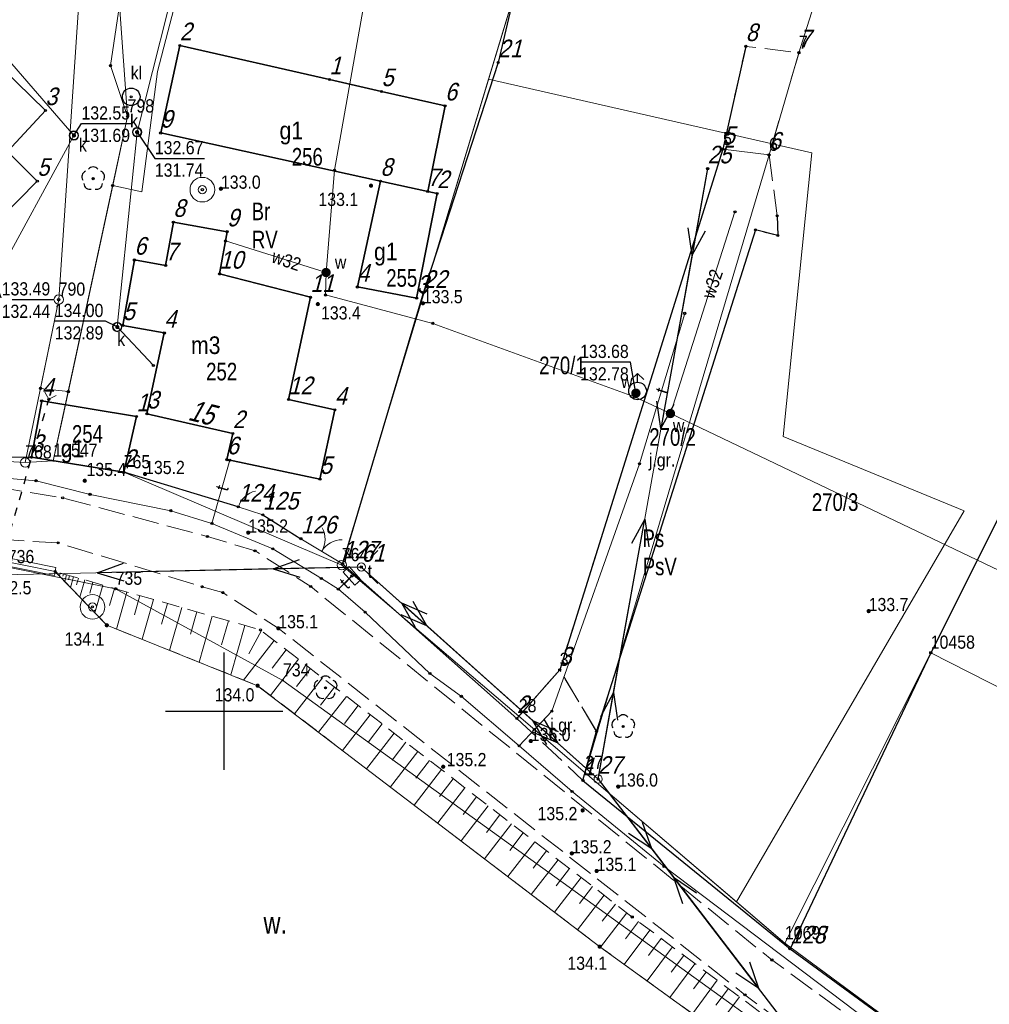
# Model space of a CAD drawing. Header units: metres. Extents: x 5548743 to 5556416, y 5707500 to 5714000.
# Tile 30 of 244: x 5551283 to 5551365, y 5711475 to 5711559. Entities that reach past the tile are written whole.
import ezdxf
from ezdxf.enums import TextEntityAlignment as Align

# ---------------------------------------------------------------- set-up
doc = ezdxf.new("R2010")
doc.units = ezdxf.units.M
for name, pattern in [('1.5_0.75', [2.25, 1.5, -0.75]), ('2.25_0.75', [3, 2.25, -0.75]), ('219-1000', [0]), ('otkz_1000', [1.4, 0.7, -0.7]), ('otob_1000', [0]), ('otof_1000', [0]), ('suep_nn_1000', [0])]:
    doc.linetypes.add(name, pattern=pattern)
doc.layers.get('0').update_dxf_attribs({"color": 2, "lineweight": 5})
doc.styles.get("Standard").update_dxf_attribs({"font": 'Working1250', "width": 0.75})
doc.linetypes.add('902-1000', pattern='A,5,0,[1,ksztalty.shx,S=1,R=0,X=0,Y=0],5', length=10)
doc.linetypes.add('otdn_1000', pattern='A,7,0,[21,ksztalty.shx,S=0.7,R=0,X=0,Y=0]', length=7)

# ---------------------------------------------------------------- blocks, each defined once
blk = doc.blocks.new('PUNKTBUD')
at = {"color": 0}
blk.add_circle((0, 0), 0.09, dxfattribs=at)
blk = doc.blocks.new('203')
at = {"linetype": 'Continuous', "lineweight": 0}
h = blk.add_hatch(color=0, dxfattribs=at)
edge = h.paths.add_edge_path()
edge.add_arc((0, 0), 0.09, 0, 360)
blk = doc.blocks.new('202')
at = {"color": 0, "linetype": 'Continuous', "lineweight": 0}
blk.add_circle((0, 0), 0.4, dxfattribs=at)
blk = doc.blocks.new('US22')
at = {"color": 0, "linetype": 'Continuous', "lineweight": 0}
blk.add_circle((0, 0), 0.4, dxfattribs=at)
blk = doc.blocks.new('US15')
at = {"color": 0, "linetype": 'Continuous', "lineweight": 13}
blk.add_circle((0, 0), 0.35, dxfattribs=at)
blk = doc.blocks.new('PW01')
at = {"linetype": 'Continuous', "lineweight": 13}
h = blk.add_hatch(color=0, dxfattribs=at)
edge = h.paths.add_edge_path()
edge.add_arc((0, 0), 0.18, 0, 360)
blk = doc.blocks.new('OP021')
at = {"linetype": 'Continuous', "lineweight": 13}
h = blk.add_hatch(color=0, dxfattribs=at)
edge = h.paths.add_edge_path()
edge.add_arc((0, 0), 0.1, 0, 360)
at = {"color": 0, "linetype": 'Continuous', "lineweight": -3}
for centre, start, end in [((0, 0.5), 38.316, 141.684), ((-0.476, 0.154), 110.388, 213.756), ((0.476, 0.154), 326.244, 69.612), ((-0.294, -0.404), 182.272, 285.64), ((0.294, -0.404), 254.36, 357.728), ((0.294, -0.404), 254.36, 357.728)]:
    blk.add_arc(centre, 0.5, start, end, dxfattribs=at)
blk = doc.blocks.new('SUKM')
at = {"color": 0, "linetype": 'Continuous'}
blk.add_circle((0, 0), 0.75, dxfattribs=at)
blk = doc.blocks.new('US13')
at = {"color": 0, "linetype": 'Continuous', "lineweight": 13}
for radius in [1.05, 0.35]:
    blk.add_circle((0, 0), radius, dxfattribs=at)
blk = doc.blocks.new('US25')
at = {"linetype": 'Continuous', "lineweight": 13}
h = blk.add_hatch(color=0, dxfattribs=at)
edge = h.paths.add_edge_path()
edge.add_arc((0, 0), 0.4, 0, 360)
blk = doc.blocks.new('SUEP1')
at = {"color": 0, "linetype": 'Continuous'}
for p, q in [((0, 0), (7.5, 0)), ((7.5, 0), (5.25, 0.75)), ((7.5, 0), (5.25, -0.75)), ((7.5, 0), (22.5, 0)), ((22.5, 0), (20.25, 0.75)), ((22.5, 0), (20.25, -0.75))]:
    blk.add_line(p, q, dxfattribs=at)
blk = doc.blocks.new('SUWH')
at = {"color": 0, "linetype": 'Continuous'}
for p in [(-0.531, 0.969), (0, 0.75), (0.531, 0.969)]:
    blk.add_line(p, (0, 1.5), dxfattribs=at)
blk.add_circle((0, 0), 0.75, dxfattribs=at)
blk = doc.blocks.new('IB05')
at = {"color": 0, "linetype": 'Continuous', "lineweight": 13}
for q in [(0.495, 0.495), (0.495, -0.495)]:
    blk.add_line((0, 0), q, dxfattribs=at)
blk = doc.blocks.new('US20')
at = {"color": 0, "linetype": 'Continuous', "lineweight": 13}
for p, q in [((-0.75, -0.35), (-0.75, 0.35)), ((-0.75, 0.35), (0.75, 0.35)), ((0.75, -0.35), (0.75, 0.35)), ((-0.75, -0.35), (0.75, -0.35))]:
    blk.add_line(p, q, dxfattribs=at)
blk = doc.blocks.new('SM01')
at = {"color": 0, "linetype": 'Continuous', "lineweight": 13}
for p, q in [((-0.848, 0.848), (-1.414, 1.414)), ((0.849, 0.848), (1.414, 1.414)), ((-0.848, -0.849), (-1.414, -1.414)), ((0.849, -0.849), (1.414, -1.414))]:
    blk.add_line(p, q, dxfattribs=at)
blk.add_circle((0, 0), 0.35, dxfattribs=at)
blk = doc.blocks.new('OK02')
at = {"color": 0, "linetype": 'Continuous', "lineweight": 0}
for centre, start, end in [((-2, 0), 0, 60), ((2, 0), 120, 180)]:
    blk.add_arc(centre, 2, start, end, dxfattribs=at)
blk = doc.blocks.new('OK04')
at = {"color": 0, "linetype": 'Continuous', "lineweight": 0}
blk.add_arc((2, 0), 2, 120, 180, dxfattribs=at)
blk = doc.blocks.new('PIKIETAW1891')
at = {"color": 0}
blk.add_circle((0, 0), 0.09, dxfattribs=at)
blk = doc.blocks.new('RAMKA1000K')
at = {"color": 0}
for p, q in [((95, 500), (105, 500)), ((100, 495), (100, 500)), ((100, 0), (100, 5)), ((95, 0), (105, 0))]:
    blk.add_line(p, q, dxfattribs=at)

msp = doc.modelspace()

# ---------------------------------------------------------------- linework, layer by layer
at = {"layer": '000 Inne (niezydentyfikowane)', "color": 7, "linetype": 'CONTINUOUS', "lineweight": 18, "flags": 128}
for points in [[(5551285.77, 5711511.85), (5551285.76, 5711511.8)], [(5551286.03, 5711511.77), (5551285.96, 5711511.51)], [(5551286.3, 5711511.7), (5551286.24, 5711511.49)], [(5551286.56, 5711511.62), (5551286.4, 5711511.06)], [(5551286.82, 5711511.55), (5551286.72, 5711511.19)], [(5551287.16, 5711511.45), (5551286.9, 5711510.54)], [(5551287.58, 5711511.33), (5551287.42, 5711510.75)], [(5551288.12, 5711511.18), (5551287.7, 5711509.7)], [(5551288.8, 5711510.98), (5551288.53, 5711510.05)], [(5551289.64, 5711510.74), (5551288.97, 5711508.39)], [(5551290.64, 5711510.46), (5551290.22, 5711508.99)], [(5551291.71, 5711510.15), (5551290.81, 5711506.99)], [(5551292.81, 5711509.84), (5551292.35, 5711508.2)], [(5551293.96, 5711509.51), (5551292.99, 5711506.12)], [(5551295.15, 5711509.18), (5551294.65, 5711507.41)], [(5551296.38, 5711508.83), (5551295.34, 5711505.17)], [(5551297.66, 5711508.46), (5551297.12, 5711506.57)], [(5551298.98, 5711508.09), (5551297.87, 5711504.16)], [(5551300.35, 5711507.7), (5551299.77, 5711505.66)], [(5551301.76, 5711507.3), (5551300.56, 5711503.08)], [(5551303.16, 5711506.86), (5551302.1, 5711504.88)], [(5551304.25, 5711506.01), (5551301.65, 5711502.65)], [(5551305.28, 5711505.22), (5551304.09, 5711503.67)], [(5551306.31, 5711504.42), (5551303.93, 5711501.34)], [(5551307.34, 5711503.63), (5551306.15, 5711502.09)], [(5551308.36, 5711502.84), (5551305.99, 5711499.77)], [(5551309.38, 5711502.05), (5551308.2, 5711500.52)], [(5551310.4, 5711501.26), (5551308.04, 5711498.2)], [(5551311.42, 5711500.48), (5551310.24, 5711498.95)], [(5551312.44, 5711499.69), (5551310.08, 5711496.64)], [(5551313.45, 5711498.91), (5551312.28, 5711497.39)], [(5551314.47, 5711498.13), (5551312.12, 5711495.09)], [(5551315.48, 5711497.35), (5551314.3, 5711495.83)], [(5551316.48, 5711496.57), (5551314.15, 5711493.54)], [(5551317.49, 5711495.79), (5551316.32, 5711494.28)], [(5551318.5, 5711495.02), (5551316.17, 5711492)], [(5551319.5, 5711494.24), (5551318.34, 5711492.74)], [(5551320.5, 5711493.47), (5551318.18, 5711490.47)], [(5551321.5, 5711492.7), (5551320.34, 5711491.2)], [(5551322.49, 5711491.93), (5551320.18, 5711488.94)], [(5551323.49, 5711491.16), (5551322.34, 5711489.67)], [(5551324.48, 5711490.4), (5551322.18, 5711487.41)], [(5551325.47, 5711489.63), (5551324.33, 5711488.14)], [(5551326.46, 5711488.87), (5551324.17, 5711485.9)], [(5551327.45, 5711488.1), (5551326.31, 5711486.62)], [(5551328.44, 5711487.34), (5551326.15, 5711484.38)], [(5551329.42, 5711486.58), (5551328.28, 5711485.11)], [(5551330.4, 5711485.83), (5551328.13, 5711482.88)], [(5551331.38, 5711485.07), (5551330.25, 5711483.6)], [(5551332.36, 5711484.31), (5551330.09, 5711481.38)], [(5551334.31, 5711482.81), (5551332.05, 5711479.89)], [(5551333.33, 5711483.56), (5551332.2, 5711482.1)], [(5551335.28, 5711482.07), (5551334.19, 5711480.6)], [(5551336.25, 5711481.35), (5551334.08, 5711478.42)], [(5551337.22, 5711480.63), (5551336.14, 5711479.17)], [(5551338.19, 5711479.91), (5551336.03, 5711477.01)], [(5551339.15, 5711479.19), (5551338.07, 5711477.75)], [(5551340.1, 5711478.48), (5551337.97, 5711475.61)], [(5551341.06, 5711477.77), (5551339.99, 5711476.34)], [(5551342, 5711477.07), (5551339.88, 5711474.22)], [(5551342.95, 5711476.37), (5551341.89, 5711474.95)], [(5551343.89, 5711475.67), (5551341.79, 5711472.85)]]:
    msp.add_lwpolyline(points, dxfattribs=at)
at = {"layer": '217-kontur klasyfikacyjny', "color": 3, "linetype": 'CONTINUOUS', "lineweight": 18, "flags": 128}
for points in [[(5551304.7, 5711594.43), (5551294.31, 5711554.49)], [(5551322.51, 5711553.85), (5551329.23, 5711576.11)], [(5551329.23, 5711576.11), (5551322.51, 5711553.85)], [(5551285.89, 5711535.06), (5551287.55, 5711559.52)], [(5551294.31, 5711554.49), (5551292.97, 5711544.26)], [(5551310.01, 5711512.44), (5551322.51, 5711553.85)], [(5551322.51, 5711553.85), (5551310.01, 5711512.44)], [(5551350.07, 5711547.57), (5551322.51, 5711553.85)], [(5551322.51, 5711553.85), (5551350.07, 5711547.57)], [(5551347.61, 5711523.4), (5551350.07, 5711547.57)], [(5551350.07, 5711547.57), (5551347.61, 5711523.4)], [(5551290.49, 5711544.78), (5551286.18, 5711524.8)], [(5551292.97, 5711544.26), (5551290.49, 5711544.78)], [(5551283.04, 5711521.19), (5551285.89, 5711535.06)], [(5551286.18, 5711524.8), (5551285.43, 5711521.33)], [(5551363.04, 5711517.08), (5551347.61, 5711523.4)], [(5551347.61, 5711523.4), (5551363.04, 5711517.08)], [(5551253.4, 5711522.91), (5551283.04, 5711521.19)], [(5551285.43, 5711521.33), (5551291.43, 5711520.35)], [(5551291.43, 5711520.35), (5551310.01, 5711512.44)], [(5551360.19, 5711504.98), (5551366.4, 5711517.36)], [(5551366.4, 5711517.36), (5551360.19, 5711504.98)], [(5551343.63, 5711483.75), (5551363.04, 5711517.08)], [(5551363.04, 5711517.08), (5551343.63, 5711483.75)], [(5551310.01, 5711512.44), (5551325.09, 5711499.57)], [(5551360.19, 5711504.98), (5551347.76, 5711480.22)], [(5551347.76, 5711480.22), (5551360.19, 5711504.98)], [(5551411, 5711479.13), (5551360.19, 5711504.98)], [(5551360.19, 5711504.98), (5551411, 5711479.13)], [(5551325.09, 5711499.57), (5551330.76, 5711494.74)], [(5551330.76, 5711494.74), (5551343.63, 5711483.75)], [(5551343.63, 5711483.75), (5551347.76, 5711480.22)], [(5551347.76, 5711480.22), (5551358.03, 5711472.65)]]:
    msp.add_lwpolyline(points, dxfattribs=at)
at = {"layer": '218-kontur użytku gruntowego', "color": 3, "linetype": 'CONTINUOUS', "lineweight": 18, "flags": 128}
for points in [[(5551294.31, 5711554.49), (5551304.7, 5711594.43)], [(5551304.7, 5711594.43), (5551294.31, 5711554.49)], [(5551322.51, 5711553.85), (5551329.23, 5711576.11)], [(5551329.23, 5711576.11), (5551322.51, 5711553.85)], [(5551291.08, 5711560.15), (5551291.76, 5711550.67)], [(5551291.76, 5711550.67), (5551291.08, 5711560.15)], [(5551285.89, 5711535.06), (5551287.55, 5711559.52)], [(5551287.55, 5711559.52), (5551285.89, 5711535.06)], [(5551292.97, 5711544.26), (5551294.31, 5711554.49)], [(5551294.31, 5711554.49), (5551292.97, 5711544.26)], [(5551310.01, 5711512.44), (5551322.51, 5711553.85)], [(5551322.51, 5711553.85), (5551310.01, 5711512.44)], [(5551350.07, 5711547.57), (5551322.51, 5711553.85)], [(5551322.51, 5711553.85), (5551350.07, 5711547.57)], [(5551291.76, 5711550.67), (5551290.49, 5711544.78)], [(5551290.49, 5711544.78), (5551291.76, 5711550.67)], [(5551347.61, 5711523.4), (5551350.07, 5711547.57)], [(5551350.07, 5711547.57), (5551347.61, 5711523.4)], [(5551290.49, 5711544.78), (5551286.18, 5711524.8)], [(5551286.18, 5711524.8), (5551290.49, 5711544.78)], [(5551290.49, 5711544.78), (5551292.97, 5711544.26)], [(5551292.97, 5711544.26), (5551290.49, 5711544.78)], [(5551283.04, 5711521.19), (5551285.89, 5711535.06)], [(5551285.89, 5711535.06), (5551283.04, 5711521.19)], [(5551286.18, 5711524.8), (5551285.43, 5711521.33)], [(5551285.43, 5711521.33), (5551286.18, 5711524.8)], [(5551363.04, 5711517.08), (5551347.61, 5711523.4)], [(5551347.61, 5711523.4), (5551363.04, 5711517.08)], [(5551253.4, 5711522.91), (5551283.04, 5711521.19)], [(5551283.04, 5711521.19), (5551253.4, 5711522.91)], [(5551285.43, 5711521.33), (5551283.04, 5711521.19)], [(5551283.04, 5711521.19), (5551285.43, 5711521.33)], [(5551291.43, 5711520.35), (5551285.43, 5711521.33)], [(5551285.43, 5711521.33), (5551291.43, 5711520.35)], [(5551310.01, 5711512.44), (5551291.43, 5711520.35)], [(5551291.43, 5711520.35), (5551310.01, 5711512.44)], [(5551360.19, 5711504.98), (5551366.4, 5711517.36)], [(5551366.4, 5711517.36), (5551360.19, 5711504.98)], [(5551343.63, 5711483.75), (5551363.04, 5711517.08)], [(5551363.04, 5711517.08), (5551343.63, 5711483.75)], [(5551290.74, 5711510.43), (5551281.55, 5711512.27)], [(5551281.55, 5711512.27), (5551290.74, 5711510.43)], [(5551325.09, 5711499.57), (5551310.01, 5711512.44)], [(5551310.01, 5711512.44), (5551325.09, 5711499.57)], [(5551305, 5711502.62), (5551290.74, 5711510.43)], [(5551290.74, 5711510.43), (5551305, 5711502.62)], [(5551360.19, 5711504.98), (5551347.76, 5711480.22)], [(5551347.76, 5711480.22), (5551360.19, 5711504.98)], [(5551411, 5711479.13), (5551360.19, 5711504.98)], [(5551360.19, 5711504.98), (5551411, 5711479.13)], [(5551382.26, 5711446.83), (5551305, 5711502.62)], [(5551305, 5711502.62), (5551382.26, 5711446.83)], [(5551330.76, 5711494.74), (5551325.09, 5711499.57)], [(5551325.09, 5711499.57), (5551330.76, 5711494.74)], [(5551343.63, 5711483.75), (5551330.76, 5711494.74)], [(5551330.76, 5711494.74), (5551343.63, 5711483.75)], [(5551347.76, 5711480.22), (5551343.63, 5711483.75)], [(5551343.63, 5711483.75), (5551347.76, 5711480.22)], [(5551347.76, 5711480.22), (5551358.03, 5711472.65)], [(5551358.03, 5711472.65), (5551347.76, 5711480.22)]]:
    msp.add_lwpolyline(points, dxfattribs=at)
at = {"layer": '219-działka ewidencyjna', "color": 7, "linetype": '219-1000', "lineweight": 18, "flags": 128}
for points in [[(5551348.96, 5711556.1), (5551356.09, 5711578.64)], [(5551310.01, 5711512.44), (5551329.23, 5711576.11)], [(5551291.08, 5711560.15), (5551291.76, 5711550.67)], [(5551287.55, 5711559.52), (5551285.89, 5711535.06)], [(5551346.41, 5711547.39), (5551348.96, 5711556.1)], [(5551285.43, 5711521.33), (5551291.76, 5711550.67)], [(5551328.58, 5711503.52), (5551342.49, 5711547.88)], [(5551330.76, 5711494.74), (5551346.41, 5711547.39)], [(5551342.49, 5711547.88), (5551346.41, 5711547.39)], [(5551283.04, 5711521.19), (5551285.89, 5711535.06)], [(5551372.16, 5711528.82), (5551360.19, 5711504.98)], [(5551253.4, 5711522.91), (5551283.04, 5711521.19)], [(5551283.04, 5711521.19), (5551285.43, 5711521.33)], [(5551291.43, 5711520.35), (5551285.43, 5711521.33)], [(5551291.43, 5711520.35), (5551310.01, 5711512.44)], [(5551281.55, 5711512.27), (5551290.74, 5711510.43)], [(5551310.01, 5711512.44), (5551325.09, 5711499.57)], [(5551290.74, 5711510.43), (5551305, 5711502.62)], [(5551360.19, 5711504.98), (5551347.76, 5711480.22)], [(5551360.19, 5711504.98), (5551411, 5711479.13)], [(5551325.09, 5711499.57), (5551328.58, 5711503.52)], [(5551305, 5711502.62), (5551382.26, 5711446.83)], [(5551325.09, 5711499.57), (5551330.76, 5711494.74)], [(5551347.76, 5711480.22), (5551330.76, 5711494.74)], [(5551347.76, 5711480.22), (5551358.03, 5711472.65)]]:
    msp.add_lwpolyline(points, dxfattribs=at)
at = {"layer": '312-budynek ewidencyjny', "color": 7, "linetype": 'CONTINUOUS', "lineweight": 35, "flags": 128}
for points in [[(5551294.58, 5711549.26), (5551296.21, 5711556.71)], [(5551296.21, 5711556.71), (5551308.96, 5711553.81)], [(5551281.08, 5711554.79), (5551284.76, 5711551.18)], [(5551308.96, 5711553.81), (5551313.4, 5711552.8)], [(5551313.4, 5711552.8), (5551318.81, 5711551.58)], [(5551318.81, 5711551.58), (5551317.33, 5711544.28)], [(5551284.76, 5711551.18), (5551281.53, 5711547.68)], [(5551313.31, 5711545.16), (5551294.58, 5711549.26)], [(5551281.53, 5711547.68), (5551284.07, 5711545.16)], [(5551284.07, 5711545.16), (5551268.11, 5711528.96)], [(5551311.34, 5711536.14), (5551313.31, 5711545.16)], [(5551313.31, 5711545.16), (5551317.33, 5711544.28)], [(5551317.33, 5711544.28), (5551313.31, 5711545.16)], [(5551318.13, 5711544.11), (5551316.39, 5711535.19)], [(5551317.33, 5711544.28), (5551318.13, 5711544.11)], [(5551295, 5711537.97), (5551295.66, 5711541.66)], [(5551295.66, 5711541.66), (5551300.24, 5711540.85)], [(5551300.24, 5711540.85), (5551299.6, 5711537.25)], [(5551291.36, 5711532.87), (5551292.34, 5711538.44)], [(5551292.34, 5711538.44), (5551295, 5711537.97)], [(5551299.6, 5711537.25), (5551307.34, 5711535.26)], [(5551316.39, 5711535.19), (5551311.34, 5711536.14)], [(5551307.34, 5711535.26), (5551305.48, 5711526.55)], [(5551294.89, 5711532.22), (5551291.36, 5711532.87)], [(5551293.41, 5711525.33), (5551294.89, 5711532.22)], [(5551283.57, 5711521.63), (5551284.44, 5711526.43)], [(5551284.44, 5711526.43), (5551292.52, 5711525.1)], [(5551305.48, 5711526.55), (5551309.42, 5711525.67)], [(5551309.42, 5711525.67), (5551308.15, 5711519.76)], [(5551292.52, 5711525.1), (5551291.43, 5711520.35)], [(5551300.73, 5711523.66), (5551293.41, 5711525.33)], [(5551300.22, 5711521.43), (5551300.73, 5711523.66)], [(5551291.43, 5711520.35), (5551283.57, 5711521.63)], [(5551308.15, 5711519.76), (5551300.22, 5711521.43)]]:
    msp.add_lwpolyline(points, dxfattribs=at)
at = {"layer": 'brama', "color": 7, "linetype": 'otob_1000', "lineweight": 18, "flags": 128}
msp.add_lwpolyline([(5551306.53, 5711514.69), (5551310.08, 5711512.56)], dxfattribs=at)
at = {"layer": 'furtka', "color": 7, "linetype": 'otof_1000', "lineweight": 18, "flags": 128}
msp.add_lwpolyline([(5551301.19, 5711517.4), (5551303.29, 5711516.73)], dxfattribs=at)
at = {"layer": 'jezdnia', "color": 7, "linetype": '2.25_0.75', "lineweight": 18, "flags": 128}
for points in [[(5551347.11, 5711542.2), (5551346.41, 5711547.39), (5551348.96, 5711556.1), (5551344.43, 5711556.64), (5551342.49, 5711547.88), (5551328.58, 5711503.52), (5551331.71, 5711498.28), (5551345.26, 5711541), (5551347.16, 5711540.52)], [(5551172.09, 5711540.78), (5551175.55, 5711541.48), (5551179.08, 5711541.81), (5551182.67, 5711541.28), (5551184.52, 5711540.66), (5551199.48, 5711533.25), (5551229.75, 5711519.43), (5551232.58, 5711518.54), (5551237.97, 5711517.08), (5551246, 5711516), (5551265.86, 5711515.51), (5551285.84, 5711514.34), (5551298.12, 5711510.6), (5551299.87, 5711510.1), (5551304.6, 5711507.06), (5551344.36, 5711475.83), (5551354.22, 5711468.39), (5551360.8, 5711464.06), (5551374.1, 5711456.68), (5551402.05, 5711446.48), (5551407.78, 5711444.12), (5551410.66, 5711442.85), (5551414.33, 5711440.51), (5551417.63, 5711437.78), (5551420.15, 5711433.54), (5551421.37, 5711431.1), (5551426.56, 5711417.26), (5551432.01, 5711390.13), (5551431.87, 5711377.29), (5551426.97, 5711372.97), (5551427.74, 5711369.97), (5551440.19, 5711371.8), (5551450.56, 5711371.32), (5551462.05, 5711371.81), (5551478.14, 5711373.67), (5551488.68, 5711375.38), (5551516.03, 5711380.25), (5551543.48, 5711385.9), (5551551.63, 5711387.01), (5551565.67, 5711387.79), (5551572.21, 5711387.75), (5551583.47, 5711386.8), (5551583.96, 5711391.49), (5551566.2, 5711392.76), (5551550.45, 5711392.17), (5551542.24, 5711391.21), (5551487.59, 5711380.11), (5551461.08, 5711375.98), (5551449.46, 5711376.1), (5551446.32, 5711376.39), (5551441.41, 5711378.14), (5551439.66, 5711379.88), (5551437.86, 5711383.43), (5551436.13, 5711391.22), (5551429.65, 5711420.76), (5551427.26, 5711427.87), (5551425.61, 5711431.8), (5551422.03, 5711437.63), (5551419.19, 5711441.14), (5551415.93, 5711444.01), (5551412.67, 5711446), (5551409.41, 5711447.67), (5551403.68, 5711450.03), (5551375.77, 5711460.32), (5551363.25, 5711467.22), (5551356.64, 5711471.51), (5551346.66, 5711478.8), (5551307.36, 5711510.62), (5551302.62, 5711513.66), (5551298.56, 5711514.88), (5551286.23, 5711518.17), (5551273.73, 5711520.21), (5551268.88, 5711520.25), (5551264.12, 5711520.29), (5551254.29, 5711520.53), (5551243.63, 5711521.23), (5551236.96, 5711522.3), (5551231.68, 5711523.72), (5551223.67, 5711526.93), (5551218.56, 5711529.25), (5551196.45, 5711540.28), (5551189.04, 5711543.29), (5551182.56, 5711546.16), (5551169.98, 5711545.84), (5551167.74, 5711545.19)], [(5551324.93, 5711499.38), (5551330.56, 5711494.09), (5551331.71, 5711498.28), (5551328.58, 5711503.52)]]:
    msp.add_lwpolyline(points, close=True, dxfattribs=at)
at = {"layer": 'ogrodzenie trwałe', "color": 7, "linetype": '902-1000', "lineweight": 25, "flags": 128}
for points in [[(5551332.5, 5711620.92), (5551332.75, 5711593.94), (5551330.32, 5711585.07), (5551323.34, 5711555.26), (5551316.95, 5711535.61), (5551310.08, 5711512.56)], [(5551344.43, 5711556.64), (5551342.49, 5711547.88), (5551328.58, 5711503.52)], [(5551347.11, 5711542.2), (5551347.16, 5711540.52), (5551345.26, 5711541), (5551331.71, 5711498.28)], [(5551372.16, 5711528.82), (5551360.19, 5711504.98), (5551348.2, 5711479.76)], [(5551269.03, 5711521.76), (5551283.57, 5711521.63)], [(5551301.19, 5711517.4), (5551291.43, 5711520.35)], [(5551303.29, 5711516.73), (5551306.53, 5711514.69)], [(5551324.93, 5711499.38), (5551310.08, 5711512.56)], [(5551328.58, 5711503.52), (5551324.93, 5711499.38)], [(5551330.56, 5711494.09), (5551331.71, 5711498.28)], [(5551330.56, 5711494.09), (5551348.2, 5711479.76)], [(5551348.2, 5711479.76), (5551357.96, 5711472.62)]]:
    msp.add_lwpolyline(points, dxfattribs=at)
at = {"layer": 'przepust', "color": 7, "linetype": 'otkz_1000', "lineweight": 25, "flags": 128}
msp.add_lwpolyline([(5551280.18, 5711509.95), (5551285.05, 5711526.57)], dxfattribs=at)
at = {"layer": 'przewód elektroenergetyczny niskiego napięcia', "color": 1, "linetype": 'suep_nn_1000', "lineweight": 18, "flags": 128}
for points in [[(5551341.18, 5711546.22), (5551331.85, 5711494.21)], [(5551258.46, 5711511.14), (5551311.67, 5711512.28)], [(5551311.67, 5711512.28), (5551331.85, 5711494.21)], [(5551331.85, 5711494.21), (5551311.67, 5711512.28)], [(5551331.85, 5711494.21), (5551351.96, 5711467.99)]]:
    msp.add_lwpolyline(points, dxfattribs=at)
at = {"layer": 'przewód kanalizacyjny', "color": 34, "linetype": 'CONTINUOUS', "lineweight": 18, "flags": 128}
for points in [[(5551293.96, 5711529.45), (5551290.88, 5711532.73), (5551292.57, 5711549.33), (5551300.47, 5711580.59), (5551302.49, 5711596.19)], [(5551259.1, 5711581.51), (5551287.19, 5711549.05), (5551280.42, 5711536.67), (5551279.77, 5711536.14), (5551275.91, 5711537.04)]]:
    msp.add_lwpolyline(points, dxfattribs=at)
at = {"layer": 'przewód telekomunikacyjny podziemny', "color": 30, "linetype": 'CONTINUOUS', "lineweight": 18, "flags": 128}
for points in [[(5551339.23, 5711533.89), (5551335.37, 5711521.08), (5551327.9, 5711500), (5551325.12, 5711497.04)], [(5551298.95, 5711515.98), (5551300.46, 5711521.39)], [(5551275.58, 5711520.36), (5551283.96, 5711519.63), (5551288.56, 5711518.47), (5551295.44, 5711517.08), (5551298.95, 5711515.98), (5551304.14, 5711513.83), (5551308.27, 5711511.3), (5551309.72, 5711510.39), (5551312, 5711508.44), (5551317.52, 5711503.2), (5551320.2, 5711501.26), (5551325.12, 5711497.04)], [(5551309.72, 5711510.39), (5551310.88, 5711511.52)], [(5551434.39, 5711411.06), (5551432.29, 5711422.19), (5551430.83, 5711426.11), (5551429.55, 5711428.45), (5551425.89, 5711438.72), (5551424.15, 5711440.59), (5551421.4, 5711443.46), (5551418.66, 5711445.78), (5551415.29, 5711447.59), (5551411.51, 5711447.74), (5551406.27, 5711450.13), (5551395.55, 5711454.16), (5551384.47, 5711458.19), (5551378.11, 5711460.79), (5551370.98, 5711464.6), (5551362.31, 5711469.02), (5551357.91, 5711471.66), (5551353.82, 5711474.4), (5551337.47, 5711486.77), (5551329.63, 5711493.16), (5551325.12, 5711497.04)]]:
    msp.add_lwpolyline(points, dxfattribs=at)
at = {"layer": 'przewód wodociągowy', "color": 5, "linetype": 'CONTINUOUS', "lineweight": 18, "flags": 128}
for points in [[(5551480.77, 5711401.27), (5551476.97, 5711450.75), (5551447.65, 5711451.64), (5551446.91, 5711451.66), (5551445.16, 5711451.7), (5551427.94, 5711451.91), (5551417.18, 5711450.36), (5551417.17, 5711450.58), (5551416.28, 5711464.79), (5551415.48, 5711465.84), (5551403.09, 5711480.25), (5551404.15, 5711480.46), (5551388.98, 5711501.01), (5551338.01, 5711525.36), (5551334.95, 5711526.78), (5551317.77, 5711533.04), (5551308.62, 5711535.46), (5551308.67, 5711537.37), (5551309.39, 5711546.08), (5551311.94, 5711560.48), (5551310.1, 5711570.58), (5551304.61, 5711576.85), (5551293.52, 5711582.76), (5551287.82, 5711583.9)], [(5551338.01, 5711525.36), (5551343.51, 5711542.54)], [(5551308.67, 5711537.37), (5551300.1, 5711540.06)], [(5551334.95, 5711526.78), (5551335.07, 5711527.09), (5551335.21, 5711527.28)]]:
    msp.add_lwpolyline(points, dxfattribs=at)
at = {"layer": 'rzedna-Atr2', "color": 7, "flags": 128}
for points in [[(5551287.19, 5711549.05), (5551287.83, 5711550.06), (5551292.113, 5711550.06)], [(5551292.57, 5711549.33), (5551294.08, 5711547.1), (5551298.323, 5711547.1)], [(5551280.42, 5711536.67), (5551281.03, 5711535.07), (5551285.408, 5711535.07)], [(5551290.88, 5711532.73), (5551289.87, 5711533.23), (5551285.555, 5711533.23)], [(5551335.07, 5711527.09), (5551334.6, 5711529.74), (5551330.317, 5711529.74)]]:
    msp.add_lwpolyline(points, dxfattribs=at)
at = {"layer": 'rów przydrożny (poligon)', "color": 7, "linetype": 'CONTINUOUS', "lineweight": 18, "flags": 128}
msp.add_lwpolyline([(5551304.57, 5711636.91), (5551299.58, 5711621.52), (5551290.66, 5711576.6), (5551287.55, 5711559.52), (5551285.89, 5711535.06), (5551284.34, 5711527.5), (5551286.71, 5711527.22), (5551290.49, 5711544.78), (5551291.76, 5711550.67), (5551290.31, 5711555), (5551291.08, 5711560.15), (5551296.8, 5711583.82), (5551304.53, 5711621.39)], close=True, dxfattribs=at)
at = {"layer": 'skarpa nieumocniona', "color": 7, "linetype": '1.5_0.75', "lineweight": 18, "flags": 128}
msp.add_lwpolyline([(5551371.46, 5711456.4), (5551355.76, 5711466.83), (5551334.76, 5711482.46), (5551303.08, 5711506.92), (5551290.74, 5711510.43), (5551285.59, 5711511.9), (5551289.99, 5711507.32), (5551302.84, 5711502.17), (5551331.99, 5711479.93), (5551371.05, 5711451.69)], close=True, dxfattribs=at)
msp.add_lwpolyline([(5551371.46, 5711456.4), (5551355.76, 5711466.83), (5551334.76, 5711482.46), (5551303.08, 5711506.92), (5551290.74, 5711510.43), (5551285.59, 5711511.9), (5551289.99, 5711507.32), (5551302.84, 5711502.17), (5551331.99, 5711479.93), (5551371.05, 5711451.69)], close=True, dxfattribs=at)
at = {"layer": 'woda stojąca', "color": 141, "linetype": 'CONTINUOUS', "lineweight": 18, "flags": 128}
msp.add_lwpolyline([(5551365.99, 5711440.91), (5551378.54, 5711436.14), (5551380.37, 5711437.88), (5551381.77, 5711442.41), (5551379.12, 5711445.25), (5551371.28, 5711450.79), (5551371.05, 5711451.69), (5551331.99, 5711479.93), (5551302.84, 5711502.17), (5551289.99, 5711507.32), (5551285.59, 5711511.9), (5551279.93, 5711513.03), (5551276.26, 5711513.07), (5551276.51, 5711512.28), (5551266.14, 5711510.8), (5551258.88, 5711507.55), (5551257.97, 5711497), (5551261.52, 5711484.74), (5551267.16, 5711477.97), (5551281.27, 5711468.57), (5551286.4, 5711465.01), (5551310.82, 5711464.08), (5551344.19, 5711452.84)], close=True, dxfattribs=at)
at = {"layer": 'ściana oporowa (linia)', "color": 0, "lineweight": 18}
for p, q in [((5551279.967, 5711513.382), (5551285.659, 5711512.243)), ((5551285.659, 5711512.243), (5551285.59, 5711511.9))]:
    msp.add_line(p, q, dxfattribs=at)
at = {"layer": 'ściana oporowa (linia)', "color": 0, "linetype": 'otdn_1000', "lineweight": 18}
for p, q in [((5551279.893, 5711512.678), (5551285.521, 5711511.557)), ((5551285.521, 5711511.557), (5551285.59, 5711511.9))]:
    msp.add_line(p, q, dxfattribs=at)

# ---------------------------------------------------------------- block references
at = {"layer": '202-punkt graniczny', "color": 7, "linetype": 'CONTINUOUS', "lineweight": 18}
for p in [(5551285.89, 5711535.06), (5551283.04, 5711521.19), (5551310.01, 5711512.44)]:
    msp.add_blockref('202', p, dxfattribs=at)
at = {"layer": '203-punkt graniczny', "color": 7, "linetype": 'CONTINUOUS', "lineweight": 18}
for p in [(5551348.96, 5711556.1), (5551291.76, 5711550.67), (5551342.49, 5711547.88), (5551346.41, 5711547.39), (5551285.43, 5711521.33), (5551291.43, 5711520.35), (5551290.74, 5711510.43), (5551360.19, 5711504.98), (5551328.58, 5711503.52), (5551305, 5711502.62), (5551325.09, 5711499.57), (5551330.76, 5711494.74), (5551347.76, 5711480.22)]:
    msp.add_blockref('203', p, dxfattribs=at)
at = {"layer": 'brama', "color": 7, "linetype": 'CONTINUOUS', "lineweight": 18, "rotation": 329.036}
msp.add_blockref('OK02', (5551308.305, 5711513.625), dxfattribs=at)
at = {"layer": 'drzewo liściaste', "color": 94, "linetype": 'CONTINUOUS', "lineweight": 18}
for p in [(5551288.83, 5711545.37), (5551308.63, 5711501.99), (5551333.99, 5711498.69)]:
    msp.add_blockref('OP021', p, dxfattribs=at)
at = {"layer": 'furtka', "color": 7, "linetype": 'CONTINUOUS', "lineweight": 18, "rotation": 342.305}
msp.add_blockref('OK04', (5551301.19, 5711517.4), dxfattribs=at)
at = {"layer": 'hydrant', "color": 5, "linetype": 'CONTINUOUS', "lineweight": 18}
msp.add_blockref('SUWH', (5551335.21, 5711527.28), dxfattribs=at)
at = {"layer": 'latarnia', "color": 7, "linetype": 'CONTINUOUS', "lineweight": 18}
msp.add_blockref('SM01', (5551311.67, 5711512.28), dxfattribs=at)
msp.add_blockref('SM01', (5551311.67, 5711512.28), dxfattribs=at)
at = {"layer": 'osadnik  szambo', "color": 34, "linetype": 'CONTINUOUS', "lineweight": 18}
msp.add_blockref('SUKM', (5551292.07, 5711552.34), dxfattribs=at)
at = {"layer": 'pikieta naturalna', "color": 7, "linetype": 'CONTINUOUS', "lineweight": 13}
for p in [(5551312.5, 5711544.77), (5551299.71, 5711544.51), (5551307.97, 5711534.68), (5551316.92, 5711534.75), (5551288.11, 5711519.63), (5551293.25, 5711520.2), (5551302.04, 5711515.21), (5551354.9, 5711508.52), (5551289.99, 5711507.32), (5551304.6, 5711507.06), (5551302.84, 5711502.17), (5551326.11, 5711497.45), (5551318.65, 5711495.26), (5551333.56, 5711493.57), (5551330.53, 5711491.54), (5551329.61, 5711487.88), (5551331.72, 5711486.38), (5551331.99, 5711479.93)]:
    msp.add_blockref('PW01', p, dxfattribs=at)
at = {"layer": 'przepust', "color": 7, "linetype": 'CONTINUOUS', "lineweight": 25, "rotation": 433.668}
msp.add_blockref('IB05', (5551285.05, 5711526.57), dxfattribs=at)
at = {"layer": 'przewód elektroenergetyczny niskiego napięcia', "color": 1, "linetype": 'CONTINUOUS', "lineweight": 18}
for p, rotation in [((5551341.18, 5711546.22), 259.83), ((5551331.85, 5711494.21), 79.83), ((5551311.67, 5711512.28), 181.227), ((5551311.67, 5711512.28), 318.157), ((5551331.85, 5711494.21), 138.157), ((5551331.85, 5711494.21), 307.487), ((5551351.96, 5711467.99), 127.487)]:
    msp.add_blockref('SUEP1', p, dxfattribs=dict(at, rotation=rotation))
at = {"layer": 'Punkt budynku', "color": 5, "linetype": 'CONTINUOUS', "lineweight": 13}
for p in [(5551296.21, 5711556.71), (5551308.96, 5711553.81), (5551313.4, 5711552.8), (5551318.81, 5711551.58), (5551284.76, 5711551.18), (5551294.58, 5711549.26), (5551284.07, 5711545.16), (5551313.31, 5711545.16), (5551317.33, 5711544.28), (5551318.13, 5711544.11), (5551295.66, 5711541.66), (5551300.24, 5711540.85), (5551292.34, 5711538.44), (5551295, 5711537.97), (5551299.6, 5711537.25), (5551311.34, 5711536.14), (5551307.34, 5711535.26), (5551316.39, 5711535.19), (5551291.36, 5711532.87), (5551294.89, 5711532.22), (5551284.44, 5711526.43), (5551305.48, 5711526.55), (5551309.42, 5711525.67), (5551292.52, 5711525.1), (5551293.41, 5711525.33), (5551300.73, 5711523.66), (5551283.57, 5711521.63), (5551300.22, 5711521.43), (5551291.43, 5711520.35), (5551308.15, 5711519.76)]:
    msp.add_blockref('PUNKTBUD', p, dxfattribs=at)
at = {"layer": 'Punkt roboczy BDOT GESUT K1', "color": 6, "linetype": 'CONTINUOUS', "lineweight": 18}
for p in [(5551344.43, 5711556.64), (5551344.43, 5711556.64), (5551348.96, 5711556.1), (5551290.31, 5711555), (5551323.34, 5711555.26), (5551292.07, 5711552.34), (5551291.76, 5711550.67), (5551287.19, 5711549.05), (5551287.19, 5711549.05), (5551287.19, 5711549.05), (5551292.57, 5711549.33), (5551292.57, 5711549.33), (5551292.57, 5711549.33), (5551342.49, 5711547.88), (5551342.49, 5711547.88), (5551346.41, 5711547.39), (5551309.39, 5711546.08), (5551341.18, 5711546.22), (5551288.83, 5711545.37), (5551290.49, 5711544.78), (5551312.5, 5711544.77), (5551298.13, 5711544.43), (5551299.71, 5711544.51), (5551343.51, 5711542.54), (5551347.11, 5711542.2), (5551347.11, 5711542.2), (5551345.26, 5711541), (5551345.26, 5711541), (5551300.1, 5711540.06), (5551347.16, 5711540.52), (5551347.16, 5711540.52), (5551308.67, 5711537.37), (5551308.67, 5711537.37), (5551308.67, 5711537.37), (5551316.95, 5711535.61), (5551285.89, 5711535.06), (5551307.97, 5711534.68), (5551308.62, 5711535.46), (5551316.92, 5711534.75), (5551339.23, 5711533.89), (5551317.77, 5711533.04), (5551290.88, 5711532.73), (5551290.88, 5711532.73), (5551290.88, 5711532.73), (5551293.96, 5711529.45), (5551284.34, 5711527.5), (5551286.71, 5711527.22), (5551335.21, 5711527.28), (5551335.21, 5711527.28), (5551285.05, 5711526.57), (5551334.95, 5711526.78), (5551334.95, 5711526.78), (5551335.07, 5711527.09), (5551335.07, 5711527.09), (5551338.01, 5711525.36), (5551338.01, 5711525.36), (5551338.01, 5711525.36), (5551283.57, 5711521.63), (5551300.46, 5711521.39), (5551335.37, 5711521.08), (5551283.96, 5711519.63), (5551288.11, 5711519.63), (5551291.43, 5711520.35), (5551293.25, 5711520.2), (5551286.23, 5711518.17), (5551288.56, 5711518.47), (5551295.44, 5711517.08), (5551301.19, 5711517.4), (5551301.19, 5711517.4), (5551303.29, 5711516.73), (5551303.29, 5711516.73), (5551298.95, 5711515.98), (5551298.95, 5711515.98), (5551298.56, 5711514.88), (5551302.04, 5711515.21), (5551306.53, 5711514.69), (5551306.53, 5711514.69), (5551285.84, 5711514.34), (5551304.14, 5711513.83), (5551302.62, 5711513.66), (5551310.08, 5711512.56), (5551310.08, 5711512.56), (5551310.08, 5711512.56), (5551311.67, 5711512.28), (5551311.67, 5711512.28), (5551311.67, 5711512.28), (5551285.59, 5711511.9), (5551285.59, 5711511.9), (5551285.59, 5711511.9), (5551308.27, 5711511.3), (5551310.88, 5711511.52), (5551310.88, 5711511.52), (5551290.74, 5711510.43), (5551298.12, 5711510.6), (5551307.36, 5711510.62), (5551309.72, 5711510.39), (5551309.72, 5711510.39), (5551299.87, 5711510.1), (5551288.77, 5711508.88), (5551312, 5711508.44), (5551354.9, 5711508.52), (5551289.99, 5711507.32), (5551289.99, 5711507.32), (5551289.99, 5711507.32), (5551304.6, 5711507.06), (5551304.6, 5711507.06), (5551303.08, 5711506.92), (5551360.19, 5711504.98), (5551317.52, 5711503.2), (5551328.58, 5711503.52), (5551328.58, 5711503.52), (5551328.58, 5711503.52), (5551328.58, 5711503.52), (5551302.84, 5711502.17), (5551302.84, 5711502.17), (5551302.84, 5711502.17), (5551308.63, 5711501.99), (5551320.2, 5711501.26), (5551327.9, 5711500), (5551324.93, 5711499.38), (5551324.93, 5711499.38), (5551324.93, 5711499.38), (5551333.99, 5711498.69), (5551331.71, 5711498.28), (5551331.71, 5711498.28), (5551331.71, 5711498.28), (5551331.71, 5711498.28), (5551325.12, 5711497.04), (5551325.12, 5711497.04), (5551325.12, 5711497.04), (5551326.11, 5711497.45), (5551318.65, 5711495.26), (5551330.56, 5711494.09), (5551330.56, 5711494.09), (5551330.56, 5711494.09), (5551331.85, 5711494.21), (5551331.85, 5711494.21), (5551331.85, 5711494.21), (5551331.85, 5711494.21), (5551333.56, 5711493.57), (5551329.63, 5711493.16), (5551330.53, 5711491.54), (5551329.61, 5711487.88), (5551331.72, 5711486.38), (5551337.47, 5711486.77), (5551334.76, 5711482.46), (5551331.99, 5711479.93), (5551331.99, 5711479.93), (5551331.99, 5711479.93), (5551348.2, 5711479.76), (5551348.2, 5711479.76), (5551348.2, 5711479.76), (5551346.66, 5711478.8), (5551344.36, 5711475.83)]:
    msp.add_blockref('PIKIETAW1891', p, dxfattribs=at)
at = {"layer": 'rzedna', "color": 34, "linetype": 'CONTINUOUS', "lineweight": 18}
for p in [(5551287.19, 5711549.05), (5551292.57, 5711549.33), (5551290.88, 5711532.73)]:
    msp.add_blockref('PW01', p, dxfattribs=at)
at = {"layer": 'rzedna', "color": 5, "linetype": 'CONTINUOUS', "lineweight": 18}
msp.add_blockref('PW01', (5551335.07, 5711527.09), dxfattribs=at)
at = {"layer": 'studnia kanalizacyjna', "color": 34, "linetype": 'CONTINUOUS', "lineweight": 18}
for p in [(5551287.19, 5711549.05), (5551292.57, 5711549.33), (5551290.88, 5711532.73)]:
    msp.add_blockref('US15', p, dxfattribs=at)
at = {"layer": 'studnia zwykła', "color": 5, "linetype": 'CONTINUOUS', "lineweight": 18}
for p in [(5551298.13, 5711544.43), (5551288.77, 5711508.88)]:
    msp.add_blockref('US13', p, dxfattribs=at)
at = {"layer": 'szafa telekomunikacyjna lub kontener', "color": 30, "linetype": 'CONTINUOUS', "lineweight": 18, "rotation": 312.039}
msp.add_blockref('US20', (5551310.88, 5711511.52), dxfattribs=at)
at = {"layer": 'słup przewodów napowietrznych', "color": 7, "linetype": 'CONTINUOUS', "lineweight": 18}
msp.add_blockref('US15', (5551331.85, 5711494.21), dxfattribs=at)
at = {"layer": 'Wstawianie ramki sekcyjnej z opisem', "color": 7, "linetype": 'CONTINUOUS', "lineweight": 13}
for p in [(5551200, 5711500), (5551200, 5711500), (5551200, 5711500), (5551200, 5711500), (5551200, 5711000), (5551200, 5711000), (5551200, 5711000), (5551200, 5711000)]:
    msp.add_blockref('RAMKA1000K', p, dxfattribs=at)
at = {"layer": 'właz do komory lub kanału - okrągły', "color": 7, "linetype": 'CONTINUOUS', "lineweight": 18}
for p in [(5551287.19, 5711549.05), (5551292.57, 5711549.33), (5551290.88, 5711532.73)]:
    msp.add_blockref('US22', p, dxfattribs=at)
at = {"layer": 'zasuwa lub zawór', "color": 5, "linetype": 'CONTINUOUS', "lineweight": 18}
for p in [(5551308.67, 5711537.37), (5551335.07, 5711527.09), (5551338.01, 5711525.36)]:
    msp.add_blockref('US25', p, dxfattribs=at)

# ---------------------------------------------------------------- texts
at = {"layer": '202-punkt graniczny-Atr103', "color": 7, "width": 0.9}
for s, p in [('790', (5551285.89, 5711535.06)), ('790', (5551285.89, 5711535.06)), ('768', (5551283.04, 5711521.19)), ('768', (5551283.04, 5711521.19)), ('764', (5551310.01, 5711512.44)), ('764', (5551310.01, 5711512.44))]:
    msp.add_text(s, height=1.125, dxfattribs=at).set_placement(p, align=Align.BOTTOM_LEFT)
at = {"layer": '203-punkt graniczny-Atr103', "color": 7, "width": 0.9}
for s, p in [('7', (5551348.96, 5711556.1)), ('7', (5551348.96, 5711556.1)), ('798', (5551291.76, 5711550.67)), ('798', (5551291.76, 5711550.67)), ('5', (5551342.49, 5711547.88)), ('5', (5551342.49, 5711547.88)), ('6', (5551346.41, 5711547.39)), ('6', (5551346.41, 5711547.39)), ('12547', (5551285.43, 5711521.33)), ('12547', (5551285.43, 5711521.33)), ('765', (5551291.43, 5711520.35)), ('765', (5551291.43, 5711520.35)), ('736', (5551281.55, 5711512.27)), ('736', (5551281.55, 5711512.27)), ('735', (5551290.74, 5711510.43)), ('735', (5551290.74, 5711510.43)), ('10458', (5551360.19, 5711504.98)), ('10458', (5551360.19, 5711504.98)), ('3', (5551328.58, 5711503.52)), ('3', (5551328.58, 5711503.52)), ('734', (5551305, 5711502.62)), ('734', (5551305, 5711502.62)), ('28', (5551325.09, 5711499.57)), ('28', (5551325.09, 5711499.57)), ('27', (5551330.76, 5711494.74)), ('27', (5551330.76, 5711494.74)), ('10697', (5551347.76, 5711480.22)), ('10697', (5551347.76, 5711480.22))]:
    msp.add_text(s, height=1.125, dxfattribs=at).set_placement(p, align=Align.BOTTOM_LEFT)
at = {"layer": '209-oznaczenie konturu klasyfikacyjnego', "color": 3, "linetype": 'CONTINUOUS', "lineweight": 18, "width": 0.79}
for s, p in [('RV', (5551302.35, 5711540.93)), ('PsV', (5551335.65, 5711513.08))]:
    msp.add_text(s, height=1.5, dxfattribs=at).set_placement(p, align=Align.TOP_LEFT)
at = {"layer": '210-oznaczenie konturu użytku gruntowego', "color": 3, "linetype": 'CONTINUOUS', "lineweight": 18, "width": 0.79}
for s, p in [('Br', (5551302.33, 5711541.83)), ('Ps', (5551335.63, 5711513.98))]:
    msp.add_text(s, height=1.5, dxfattribs=at).set_placement(p)
at = {"layer": '211-numer działki ewidencyjnej', "color": 7, "linetype": 'CONTINUOUS', "lineweight": 18, "width": 0.79}
for s, p in [('270/1', (5551326.83, 5711530.21)), ('270/2', (5551336.21, 5711524.11)), ('270/3', (5551350.06, 5711518.56))]:
    msp.add_text(s, height=1.5, dxfattribs=at).set_placement(p, align=Align.TOP_LEFT)
at = {"layer": '238-Punkt adresowy budynku', "color": 7, "linetype": 'CONTINUOUS', "lineweight": 18, "oblique": 15, "width": 0.79}
msp.add_text('15', height=1.8, rotation=-14.106, dxfattribs=at).set_placement((5551297.87, 5711524.57), align=Align.CENTER)
at = {"layer": '312-oznaczenie budynku ewidencyjnego', "color": 7, "linetype": 'CONTINUOUS', "lineweight": 18, "width": 0.79}
for s, p in [('256', (5551305.75, 5711547.98)), ('255', (5551313.8, 5711537.66)), ('252', (5551298.45, 5711529.68)), ('254', (5551287.02, 5711524.37))]:
    msp.add_text(s, height=1.5, dxfattribs=at).set_placement(p, align=Align.TOP_LEFT)
at = {"layer": '312-oznaczenie budynku ewidencyjnego-Atr117', "color": 7, "width": 0.9}
for s, p in [('g1', (5551305.71, 5711549.48)), ('g1', (5551313.76, 5711539.16)), ('m3', (5551298.42, 5711531.18)), ('g1', (5551287.07, 5711522.37))]:
    msp.add_text(s, height=1.5, dxfattribs=at).set_placement(p, align=Align.MIDDLE_CENTER)
at = {"layer": 'jezdnia-Atr17', "color": 7, "width": 0.9}
for p in [(5551336.17, 5711520.84), (5551327.77, 5711498.25)]:
    msp.add_text('j.gr.', height=1.125, dxfattribs=at).set_placement(p)
at = {"layer": 'osadnik  szambo-Atr17', "color": 34, "width": 0.9}
msp.add_text('kl', height=1.125, dxfattribs=at).set_placement((5551292.03, 5711553.82))
at = {"layer": 'pikieta naturalna-Atr2', "color": 7, "width": 0.9}
for s, p in [('133.0', (5551299.71, 5711544.51)), ('133.1', (5551308.02, 5711543.04)), ('133.5', (5551316.92, 5711534.75)), ('133.4', (5551308.24, 5711533.37)), ('135.2', (5551293.25, 5711520.2)), ('135.4', (5551288.26, 5711520.03)), ('135.2', (5551302.04, 5711515.21)), ('132.5', (5551280.18, 5711509.95)), ('133.7', (5551354.9, 5711508.52)), ('135.1', (5551304.6, 5711507.06)), ('134.1', (5551286.39, 5711505.58)), ('134.0', (5551299.18, 5711500.83)), ('136.0', (5551326.11, 5711497.45)), ('135.2', (5551318.95, 5711495.31)), ('136.0', (5551333.56, 5711493.57)), ('135.2', (5551326.69, 5711490.71)), ('135.2', (5551329.61, 5711487.88)), ('135.1', (5551331.72, 5711486.38)), ('134.1', (5551329.23, 5711477.96))]:
    msp.add_text(s, height=1.125, dxfattribs=at).set_placement(p)
at = {"layer": 'przewód telekomunikacyjny podziemny-Atr1', "color": 30, "width": 0.9}
for rotation, p in [(71.876, (5551337.2, 5711527.13)), (73.141, (5551299.74, 5711518.83)), (42.749, (5551310.08, 5711510.74))]:
    msp.add_text('t', height=1.125, rotation=rotation, dxfattribs=at).set_placement(p, align=Align.MIDDLE_LEFT)
at = {"layer": 'przewód wodociągowy-Atr1', "color": 5, "width": 0.9}
for rotation, p in [(341.257, (5551304.12, 5711538.8)), (70.942, (5551341.17, 5711535.23))]:
    msp.add_text('w32', height=1.125, rotation=rotation, dxfattribs=at).set_placement(p, align=Align.MIDDLE_LEFT)
at = {"layer": 'Punkt budynku-Atr104', "color": 5, "oblique": 15, "width": 0.9}
for s, p in [('2', (5551296.21, 5711556.71)), ('1', (5551308.96, 5711553.81)), ('5', (5551313.4, 5711552.8)), ('6', (5551318.81, 5711551.58)), ('3', (5551284.76, 5711551.18)), ('9', (5551294.58, 5711549.26)), ('5', (5551284.07, 5711545.16)), ('8', (5551313.31, 5711545.16)), ('7', (5551317.33, 5711544.28)), ('2', (5551318.13, 5711544.11)), ('8', (5551295.66, 5711541.66)), ('9', (5551300.24, 5711540.85)), ('6', (5551292.34, 5711538.44)), ('7', (5551295, 5711537.97)), ('10', (5551299.6, 5711537.25)), ('4', (5551311.34, 5711536.14)), ('11', (5551307.34, 5711535.26)), ('3', (5551316.39, 5711535.19)), ('5', (5551291.36, 5711532.87)), ('4', (5551294.89, 5711532.22)), ('4', (5551284.44, 5711526.43)), ('12', (5551305.48, 5711526.55)), ('3', (5551293.41, 5711525.33)), ('4', (5551309.42, 5711525.67)), ('1', (5551292.52, 5711525.1)), ('2', (5551300.73, 5711523.66)), ('3', (5551283.57, 5711521.63)), ('6', (5551300.22, 5711521.43)), ('2', (5551291.43, 5711520.35)), ('5', (5551308.15, 5711519.76))]:
    msp.add_text(s, height=1.5, dxfattribs=at).set_placement(p, align=Align.BOTTOM_LEFT)
at = {"layer": 'Punkt roboczy BDOT GESUT K1-Atr103', "color": 6, "oblique": 15, "width": 0.9}
for s, p in [('8', (5551344.43, 5711556.64)), ('8', (5551344.43, 5711556.64)), ('7', (5551348.96, 5711556.1)), ('21', (5551323.34, 5711555.26)), ('5', (5551342.49, 5711547.88)), ('5', (5551342.49, 5711547.88)), ('6', (5551346.41, 5711547.39)), ('25', (5551341.18, 5711546.22)), ('22', (5551316.95, 5711535.61)), ('124', (5551301.19, 5711517.4)), ('124', (5551301.19, 5711517.4)), ('125', (5551303.29, 5711516.73)), ('125', (5551303.29, 5711516.73)), ('126', (5551306.53, 5711514.69)), ('126', (5551306.53, 5711514.69)), ('127', (5551310.08, 5711512.56)), ('127', (5551310.08, 5711512.56)), ('127', (5551310.08, 5711512.56)), ('61', (5551311.67, 5711512.28)), ('61', (5551311.67, 5711512.28)), ('61', (5551311.67, 5711512.28)), ('3', (5551328.58, 5711503.52)), ('3', (5551328.58, 5711503.52)), ('3', (5551328.58, 5711503.52)), ('3', (5551328.58, 5711503.52)), ('2', (5551324.93, 5711499.38)), ('2', (5551324.93, 5711499.38)), ('2', (5551324.93, 5711499.38)), ('27', (5551331.85, 5711494.21)), ('27', (5551331.85, 5711494.21)), ('27', (5551331.85, 5711494.21)), ('27', (5551331.85, 5711494.21)), ('1', (5551330.56, 5711494.09)), ('1', (5551330.56, 5711494.09)), ('1', (5551330.56, 5711494.09)), ('128', (5551348.2, 5711479.76)), ('128', (5551348.2, 5711479.76)), ('128', (5551348.2, 5711479.76))]:
    msp.add_text(s, height=1.5, dxfattribs=at).set_placement(p, align=Align.BOTTOM_LEFT)
at = {"layer": 'rzedna-Atr2', "color": 34, "width": 0.9}
for s, p in [('132.55', (5551287.83, 5711550.071)), ('132.67', (5551294.08, 5711547.111)), ('133.49', (5551281.03, 5711535.081)), ('134.00', (5551285.555, 5711533.241))]:
    msp.add_text(s, height=1.125, dxfattribs=at).set_placement(p, align=Align.BOTTOM_LEFT)
at = {"layer": 'rzedna-Atr2', "color": 5, "width": 0.9}
msp.add_text('133.68', height=1.125, dxfattribs=at).set_placement((5551330.317, 5711529.751), align=Align.BOTTOM_LEFT)
at = {"layer": 'rzedna-Atr3', "color": 34, "width": 0.9}
for s, p in [('131.69', (5551287.83, 5711548.159)), ('131.74', (5551294.08, 5711545.199)), ('132.44', (5551281.03, 5711533.169)), ('132.89', (5551285.555, 5711531.329))]:
    msp.add_text(s, height=1.125, dxfattribs=at).set_placement(p, align=Align.BOTTOM_LEFT)
at = {"layer": 'rzedna-Atr3', "color": 5, "width": 0.9}
msp.add_text('132.78', height=1.125, dxfattribs=at).set_placement((5551330.317, 5711527.839), align=Align.BOTTOM_LEFT)
at = {"layer": 'szafa telekomunikacyjna lub kontener-Atr17', "color": 30, "width": 0.9}
msp.add_text('t', height=1.125, dxfattribs=at).set_placement((5551312.21, 5711511.36))
at = {"layer": 'woda stojąca-Atr103', "color": 141, "width": 0.8}
msp.add_text('w.', height=1.875, dxfattribs=at).set_placement((5551303.34, 5711481.03))
at = {"layer": 'właz do komory lub kanału - okrągły-Atr17', "color": 7, "width": 0.9}
for p in [(5551291.97, 5711549.73), (5551287.61, 5711547.68), (5551290.87, 5711531.12)]:
    msp.add_text('k', height=1.125, dxfattribs=at).set_placement(p)
at = {"layer": 'zasuwa lub zawór-Atr17', "color": 5, "width": 0.9}
for p in [(5551309.42, 5711537.69), (5551333.81, 5711527.54), (5551338.22, 5711523.77)]:
    msp.add_text('w', height=1.125, dxfattribs=at).set_placement(p)

doc.saveas('drawing.dxf')
